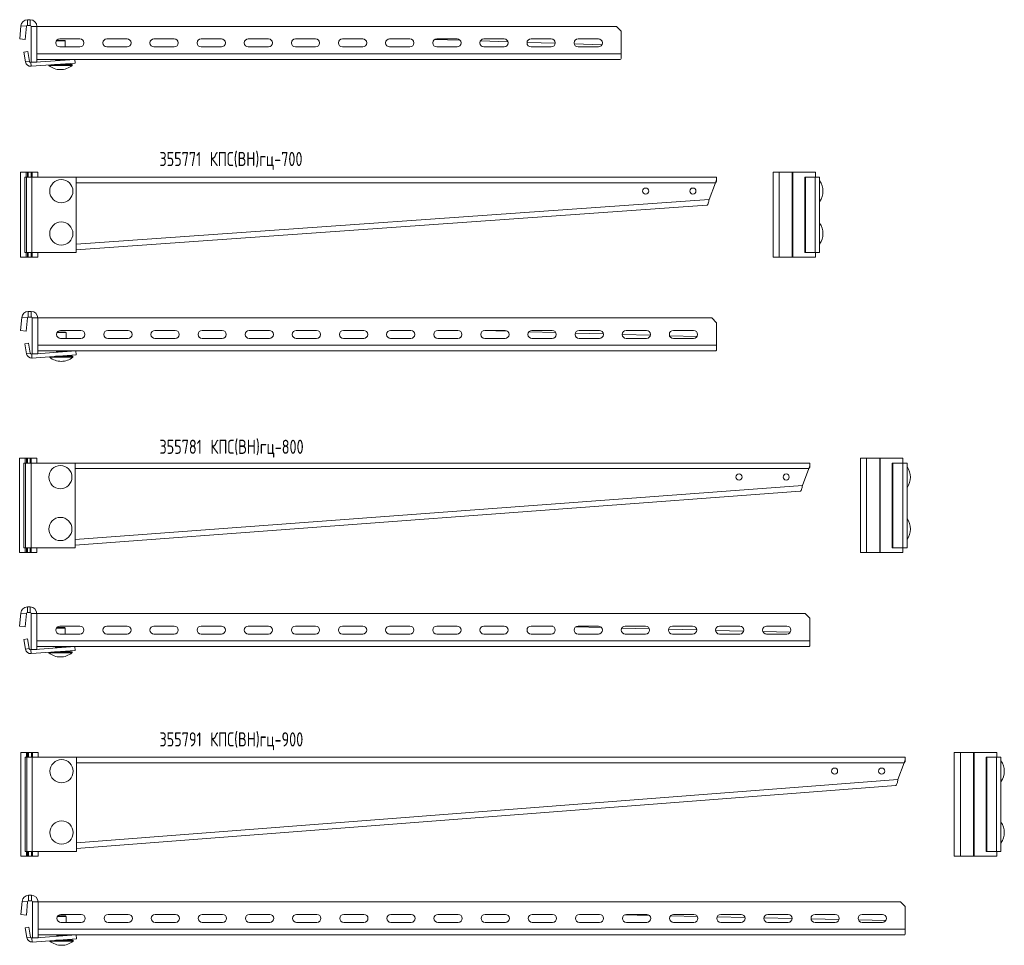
# Model space of a CAD drawing. Header units: millimetres. Extents: x -148 to 1645, y -1161 to 910.
# Tile 1 of 3: x 600 to 1645, y -1161 to -179. Entities that reach past the tile are written whole.
import ezdxf

# ---------------------------------------------------------------- set-up
doc = ezdxf.new("R2010")
doc.units = ezdxf.units.MM
doc.styles.add('SLDTEXTSTYLE0', font='TXT', dxfattribs={"width": 0.7, "bigfont": 'bigfont'})

msp = doc.modelspace()

# ---------------------------------------------------------------- linework, layer by layer
at = {"color": 7, "linetype": 'Continuous', "lineweight": 15}
for p, q in [((601.7, -185.6), (600.5, -199.7)), ((607.7, -186.2), (601.7, -185.6)), ((607.7, -186.2), (606.4, -200.2)), ((608.7, -179.3), (608.7, -185.3)), ((611.7, -179.3), (608.7, -179.3)), ((611.7, -185.3), (608.7, -185.3)), ((611.7, -185.3), (611.7, -179.3)), ((618.7, -186.3), (612.7, -186.3)), ((612.7, -224.3), (612.7, -186.3)), ((1233.7, -186.3), (618.7, -186.3)), ((618.7, -224.3), (618.7, -186.3)), ((1238.7, -191.3), (1233.7, -186.3)), ((1238.7, -215.3), (1238.7, -191.3)), ((600.5, -199.7), (606.4, -200.2)), ((648.7, -201.7), (639.2, -201.7)), ((639.5, -201.2), (648.2, -201.2)), ((664.4, -199.5), (642.9, -199.5)), ((642.9, -208), (664.4, -208)), ((648.7, -201.7), (648.2, -201.2)), ((648.7, -208), (648.7, -201.7)), ((714.4, -199.5), (692.9, -199.5)), ((692.9, -208), (714.4, -208)), ((764.4, -199.5), (742.9, -199.5)), ((742.9, -208), (764.4, -208)), ((814.4, -199.5), (792.9, -199.5)), ((792.9, -208), (814.4, -208)), ((864.4, -199.5), (842.9, -199.5)), ((842.9, -208), (864.4, -208)), ((914.4, -199.5), (892.9, -199.5)), ((892.9, -208), (914.4, -208)), ((964.4, -199.5), (942.9, -199.5)), ((942.9, -208), (964.4, -208)), ((1014.4, -199.5), (992.9, -199.5)), ((992.9, -208), (1014.4, -208)), ((1040.7, -200.1), (1067.6, -201)), ((1040.8, -200.1), (1067.6, -201)), ((1064.4, -199.5), (1042.9, -199.5)), ((1042.9, -208), (1064.4, -208)), ((1089.2, -201.7), (1118.5, -202.7)), ((1089.2, -201.7), (1118.5, -202.6)), ((1114.4, -199.5), (1092.9, -199.5)), ((1092.9, -208), (1114.4, -208)), ((1138.7, -203.3), (1168.6, -204.3)), ((1138.7, -203.3), (1168.6, -204.3)), ((1164.4, -199.5), (1142.9, -199.5)), ((1142.9, -208), (1164.4, -208)), ((1188.8, -205), (1218.1, -205.9)), ((1188.8, -205), (1218.1, -205.9)), ((1214.4, -199.5), (1192.9, -199.5)), ((1192.9, -208), (1214.4, -208)), ((605, -213.6), (609, -213)), ((605, -213.6), (606.7, -224.1)), ((609, -213), (610.7, -223.5)), ((1238.7, -215.3), (618.7, -215.3)), ((1238.7, -220.5), (1238.7, -215.3)), ((610.7, -223.5), (606.7, -224.1)), ((659.1, -221.3), (612.3, -224.7)), ((612.3, -224.7), (612.6, -228.7)), ((659.4, -225.2), (612.6, -228.7)), ((618.7, -224.3), (612.7, -224.3)), ((638.7, -221.3), (618.7, -221.3)), ((631.3, -227.3), (631.3, -227.9)), ((656, -227.9), (631.3, -227.9)), ((656, -226.9), (637.5, -226.9)), ((638.7, -221.3), (638.7, -221.3)), ((638.7, -221.3), (638.7, -221.5)), ((638.7, -221.3), (650.2, -221.3)), ((638.7, -221.3), (638.7, -221.3)), ((638.7, -221.5), (638.7, -221.5)), ((638.7, -221.5), (638.7, -221.5)), ((638.7, -221.7), (638.7, -221.6)), ((638.7, -222.8), (638.7, -221.7)), ((638.9, -221.7), (638.7, -221.7)), ((638.9, -221.7), (638.9, -221.5)), ((638.9, -221.5), (641.4, -221.5)), ((641.4, -221.7), (638.9, -221.7)), ((641.4, -221.7), (643.7, -221.7)), ((643.7, -221.7), (645.9, -221.7)), ((645.9, -221.5), (648.4, -221.5)), ((648.4, -221.7), (645.9, -221.7)), ((648.4, -221.5), (648.4, -221.7)), ((648.7, -221.7), (648.4, -221.7)), ((648.4, -226.9), (648.4, -226.6)), ((648.7, -226.6), (648.4, -226.6)), ((648.6, -221.5), (648.6, -221.5)), ((648.7, -221.3), (648.7, -221.3)), ((648.7, -221.5), (648.7, -221.3)), ((650.2, -221.3), (648.7, -221.3)), ((648.7, -221.5), (648.7, -221.5)), ((648.7, -221.7), (648.7, -221.6)), ((648.7, -221.7), (648.7, -222)), ((648.7, -226), (648.7, -226.6)), ((1237.6, -221.3), (650.2, -221.3)), ((650.2, -221.3), (650.2, -221.3)), ((656, -227.9), (656, -226.9)), ((659.1, -221.3), (659.4, -225.2)), ((601.4, -341.1), (601.4, -431.1)), ((601.4, -341.1), (607.4, -341.1)), ((607.4, -341.1), (607.4, -346.1)), ((608.6, -341.1), (607.4, -341.1)), ((609.6, -341.1), (608.6, -341.1)), ((612.6, -341.1), (609.6, -341.1)), ((613.6, -341.1), (612.6, -341.1)), ((619.6, -341.1), (613.6, -341.1)), ((613.6, -346.1), (613.6, -341.1)), ((619.6, -346.1), (619.6, -341.1)), ((1399.7, -341.1), (1406, -341.1)), ((1399.7, -341.1), (1399.7, -431.1)), ((1406, -341.1), (1406, -431.1)), ((1406, -341.1), (1420.1, -341.1)), ((1420.1, -341.1), (1420.1, -431.1)), ((1420.1, -341.1), (1420.6, -341.1)), ((1420.6, -341.1), (1420.6, -431.1)), ((1444.7, -341.1), (1420.6, -341.1)), ((1444.7, -346.1), (1444.7, -341.1)), ((606, -426.1), (606, -346.1)), ((606, -346.1), (607.7, -346.1)), ((607.7, -426.1), (607.7, -346.1)), ((607.7, -346.1), (613.5, -346.1)), ((613.5, -346.1), (613.5, -426.1)), ((660.4, -346.1), (613.5, -346.1)), ((660.4, -426.1), (660.4, -346.1)), ((1339.6, -346.1), (660.4, -346.1)), ((1331.9, -369.9), (1338.5, -352.1)), ((1339.6, -349.1), (1338.5, -352.1)), ((1339.6, -350.6), (1338.5, -352.1)), ((1339.6, -349.1), (1339.6, -346.1)), ((1339.6, -349.1), (1339.6, -350.6)), ((1434, -346.1), (1433.4, -346.1)), ((1433.4, -426.1), (1433.4, -346.1)), ((1434, -426.1), (1434, -346.1)), ((1434, -346.1), (1444.5, -346.1)), ((1444.5, -426.1), (1444.5, -346.1)), ((1444.5, -346.1), (1449.1, -346.1)), ((1449.1, -426.1), (1449.1, -346.1)), ((660.4, -423.2), (1329.6, -376.1)), ((607.7, -426.1), (606, -426.1)), ((607.4, -426.1), (607.4, -431.1)), ((613.5, -426.1), (607.7, -426.1)), ((613.5, -426.1), (660.4, -426.1)), ((613.6, -431.1), (613.6, -426.1)), ((619.6, -431.1), (619.6, -426.1)), ((1434, -426.1), (1433.4, -426.1)), ((1444.5, -426.1), (1434, -426.1)), ((1449.1, -426.1), (1444.5, -426.1)), ((1444.7, -431.1), (1444.7, -426.1)), ((601.4, -431.1), (607.4, -431.1)), ((607.4, -431.1), (608.6, -431.1)), ((608.6, -431.1), (609.6, -431.1)), ((609.6, -431.1), (612.6, -431.1)), ((612.6, -431.1), (613.6, -431.1)), ((619.6, -431.1), (613.6, -431.1)), ((1406, -431.1), (1399.7, -431.1)), ((1420.1, -431.1), (1406, -431.1)), ((1420.1, -431.1), (1420.6, -431.1)), ((1420.6, -431.1), (1444.7, -431.1)), ((609.6, -488.6), (609.6, -494.6)), ((612.6, -488.6), (609.6, -488.6)), ((612.6, -494.6), (612.6, -488.6)), ((602.6, -495), (601.4, -509)), ((608.6, -495.5), (602.6, -495)), ((608.6, -495.5), (607.4, -509.6)), ((612.6, -494.6), (609.6, -494.6)), ((619.6, -495.6), (613.6, -495.6)), ((613.6, -533.6), (613.6, -495.6)), ((1334.6, -495.6), (619.6, -495.6)), ((619.6, -533.6), (619.6, -495.6)), ((1339.6, -500.6), (1334.6, -495.6)), ((1339.6, -524.6), (1339.6, -500.6)), ((601.4, -509), (607.4, -509.6)), ((649.6, -511), (640.2, -511)), ((640.5, -510.5), (649.1, -510.5)), ((665.4, -508.9), (643.9, -508.9)), ((649.6, -511), (649.1, -510.5)), ((649.6, -517.4), (649.6, -511)), ((715.4, -508.9), (693.9, -508.9)), ((765.4, -508.9), (743.9, -508.9)), ((815.4, -508.9), (793.9, -508.9)), ((865.4, -508.9), (843.9, -508.9)), ((915.4, -508.9), (893.9, -508.9)), ((965.4, -508.9), (943.9, -508.9)), ((1015.4, -508.9), (993.9, -508.9)), ((1065.4, -508.9), (1043.9, -508.9)), ((1093, -509), (1117.8, -509.7)), ((1093, -509), (1117.8, -509.6)), ((1115.4, -508.9), (1093.9, -508.9)), ((1140.7, -510.3), (1169.1, -511.1)), ((1140.7, -510.3), (1169.1, -511.1)), ((1165.4, -508.9), (1143.9, -508.9)), ((1189.9, -511.7), (1219.6, -512.5)), ((1189.9, -511.7), (1219.6, -512.5)), ((1215.4, -508.9), (1193.9, -508.9)), ((1265.4, -508.9), (1243.9, -508.9)), ((1315.4, -508.9), (1293.9, -508.9)), ((643.9, -517.4), (665.4, -517.4)), ((693.9, -517.4), (715.4, -517.4)), ((743.9, -517.4), (765.4, -517.4)), ((793.9, -517.4), (815.4, -517.4)), ((843.9, -517.4), (865.4, -517.4)), ((893.9, -517.4), (915.4, -517.4)), ((943.9, -517.4), (965.4, -517.4)), ((993.9, -517.4), (1015.4, -517.4)), ((1043.9, -517.4), (1065.4, -517.4)), ((1093.9, -517.4), (1115.4, -517.4)), ((1143.9, -517.4), (1165.4, -517.4)), ((1193.9, -517.4), (1215.4, -517.4)), ((1239.6, -513.1), (1269.5, -513.9)), ((1239.6, -513.1), (1269.5, -513.9)), ((1243.9, -517.4), (1265.4, -517.4)), ((1289.8, -514.5), (1319, -515.3)), ((1289.8, -514.5), (1319, -515.3)), ((1293.9, -517.4), (1315.4, -517.4)), ((606, -523), (609.9, -522.3)), ((606, -523), (607.7, -533.5)), ((609.9, -522.3), (611.6, -532.8)), ((660.1, -530.6), (613.2, -534.1)), ((1339.6, -524.6), (619.6, -524.6)), ((1338.5, -530.6), (619.6, -530.6)), ((639.6, -530.6), (639.6, -530.7)), ((639.6, -530.7), (639.6, -530.8)), ((639.6, -530.8), (639.6, -530.8)), ((639.6, -531), (639.6, -531)), ((639.6, -532.1), (639.6, -531.1)), ((639.9, -531.1), (639.6, -531.1)), ((639.7, -530.9), (639.7, -530.9)), ((639.9, -531.1), (639.9, -530.8)), ((639.9, -530.8), (642.4, -530.8)), ((642.4, -531.1), (639.9, -531.1)), ((642.4, -531.1), (644.6, -531.1)), ((644.6, -531.1), (646.8, -531.1)), ((646.8, -530.8), (649.4, -530.8)), ((649.4, -531.1), (646.8, -531.1)), ((649.4, -530.8), (649.4, -531.1)), ((649.6, -531.1), (649.4, -531.1)), ((649.5, -530.9), (649.5, -530.9)), ((649.6, -530.7), (649.6, -530.6)), ((649.6, -530.8), (649.6, -530.7)), ((649.6, -530.8), (649.6, -530.8)), ((649.6, -531), (649.6, -531)), ((649.6, -531.1), (649.6, -531.4)), ((660.1, -530.6), (660.4, -534.6)), ((1339.6, -529.8), (1339.6, -524.6)), ((611.6, -532.8), (607.7, -533.5)), ((613.2, -534.1), (613.5, -538.1)), ((660.4, -534.6), (613.5, -538.1)), ((619.6, -533.6), (613.6, -533.6)), ((632.3, -536.7), (632.3, -537.2)), ((656.9, -537.2), (632.3, -537.2)), ((656.9, -536.2), (638.4, -536.2)), ((649.4, -536.2), (649.4, -536)), ((649.6, -536), (649.4, -536)), ((649.6, -535.4), (649.6, -536)), ((656.9, -537.2), (656.9, -536.2)), ((600.4, -644.4), (600.4, -744.4)), ((600.4, -644.4), (606.4, -644.4)), ((606.4, -644.4), (606.4, -649.4)), ((607.7, -644.4), (606.4, -644.4)), ((608.6, -644.4), (607.7, -644.4)), ((611.6, -644.4), (608.6, -644.4)), ((612.6, -644.4), (611.6, -644.4)), ((618.6, -644.4), (612.6, -644.4)), ((612.6, -649.4), (612.6, -644.4)), ((618.6, -649.4), (618.6, -644.4)), ((1492.5, -644.4), (1498.8, -644.4)), ((1492.5, -644.4), (1492.5, -744.4)), ((1498.8, -644.4), (1498.8, -744.4)), ((1498.8, -644.4), (1512.9, -644.4)), ((1512.9, -644.4), (1512.9, -744.4)), ((1512.9, -644.4), (1513.4, -644.4)), ((1513.4, -644.4), (1513.4, -744.4)), ((1537.5, -644.4), (1513.4, -644.4)), ((1537.5, -649.4), (1537.5, -644.4)), ((605, -739.4), (605, -649.4)), ((605, -649.4), (606.7, -649.4)), ((606.7, -739.4), (606.7, -649.4)), ((606.7, -649.4), (612.5, -649.4)), ((612.5, -649.4), (612.5, -739.4)), ((659.4, -649.4), (612.5, -649.4)), ((659.4, -739.4), (659.4, -649.4)), ((1438.6, -649.4), (659.4, -649.4)), ((1430.9, -673.2), (1437.5, -655.4)), ((1438.6, -652.4), (1437.5, -655.4)), ((1438.6, -653.9), (1437.5, -655.4)), ((1438.6, -652.4), (1438.6, -649.4)), ((1438.6, -652.4), (1438.6, -653.9)), ((1526.8, -649.4), (1526.2, -649.4)), ((1526.2, -739.4), (1526.2, -649.4)), ((1526.8, -739.4), (1526.8, -649.4)), ((1526.8, -649.4), (1537.3, -649.4)), ((1537.3, -739.4), (1537.3, -649.4)), ((1537.3, -649.4), (1541.9, -649.4)), ((1541.9, -739.4), (1541.9, -649.4)), ((659.4, -736.4), (1428.6, -679.4)), ((606.7, -739.4), (605, -739.4)), ((606.4, -739.4), (606.4, -744.4)), ((612.5, -739.4), (606.7, -739.4)), ((612.5, -739.4), (659.4, -739.4)), ((612.6, -744.4), (612.6, -739.4)), ((618.6, -744.4), (618.6, -739.4)), ((1526.8, -739.4), (1526.2, -739.4)), ((1537.3, -739.4), (1526.8, -739.4)), ((1541.9, -739.4), (1537.3, -739.4)), ((1537.5, -744.4), (1537.5, -739.4)), ((600.4, -744.4), (606.4, -744.4)), ((606.4, -744.4), (607.7, -744.4)), ((607.7, -744.4), (608.6, -744.4)), ((608.6, -744.4), (611.6, -744.4)), ((611.6, -744.4), (612.6, -744.4)), ((618.6, -744.4), (612.6, -744.4)), ((1498.8, -744.4), (1492.5, -744.4)), ((1512.9, -744.4), (1498.8, -744.4)), ((1512.9, -744.4), (1513.4, -744.4)), ((1513.4, -744.4), (1537.5, -744.4)), ((608.6, -802.1), (608.6, -808.1)), ((611.6, -802.1), (608.6, -802.1)), ((611.6, -808.1), (611.6, -802.1)), ((601.7, -808.5), (600.4, -822.5)), ((607.7, -809), (601.7, -808.5)), ((607.7, -809), (606.4, -823.1)), ((611.6, -808.1), (608.6, -808.1)), ((618.6, -809.1), (612.6, -809.1)), ((612.6, -847.1), (612.6, -809.1)), ((1433.6, -809.1), (618.6, -809.1)), ((618.6, -847.1), (618.6, -809.1)), ((1438.6, -814.1), (1433.6, -809.1)), ((1438.6, -838.1), (1438.6, -814.1)), ((600.4, -822.5), (606.4, -823.1)), ((648.6, -824.5), (639.2, -824.5)), ((639.5, -824), (648.1, -824)), ((664.4, -822.4), (642.9, -822.4)), ((648.6, -824.5), (648.1, -824)), ((648.6, -830.9), (648.6, -824.5)), ((714.4, -822.4), (692.9, -822.4)), ((764.4, -822.4), (742.9, -822.4)), ((814.4, -822.4), (792.9, -822.4)), ((864.4, -822.4), (842.9, -822.4)), ((914.4, -822.4), (892.9, -822.4)), ((964.4, -822.4), (942.9, -822.4)), ((1014.4, -822.4), (992.9, -822.4)), ((1064.4, -822.4), (1042.9, -822.4)), ((1114.4, -822.4), (1092.9, -822.4)), ((1164.4, -822.4), (1142.9, -822.4)), ((1155.1, -822.4), (1165.9, -822.6)), ((1155.3, -822.4), (1165.9, -822.6)), ((1190.3, -823.2), (1217.7, -823.9)), ((1190.3, -823.2), (1217.7, -823.9)), ((1214.4, -822.4), (1192.9, -822.4)), ((1239.2, -824.4), (1268.4, -825.2)), ((1239.2, -824.4), (1268.4, -825.2)), ((1264.4, -822.4), (1242.9, -822.4)), ((1314.4, -822.4), (1292.9, -822.4)), ((1364.4, -822.4), (1342.9, -822.4)), ((1414.4, -822.4), (1392.9, -822.4)), ((642.9, -830.9), (664.4, -830.9)), ((692.9, -830.9), (714.4, -830.9)), ((742.9, -830.9), (764.4, -830.9)), ((792.9, -830.9), (814.4, -830.9)), ((842.9, -830.9), (864.4, -830.9)), ((892.9, -830.9), (914.4, -830.9)), ((942.9, -830.9), (964.4, -830.9)), ((992.9, -830.9), (1014.4, -830.9)), ((1042.9, -830.9), (1064.4, -830.9)), ((1092.9, -830.9), (1114.4, -830.9)), ((1142.9, -830.9), (1164.4, -830.9)), ((1192.9, -830.9), (1214.4, -830.9)), ((1242.9, -830.9), (1264.4, -830.9)), ((1288.8, -825.7), (1318.6, -826.4)), ((1288.8, -825.7), (1318.6, -826.4)), ((1292.9, -830.9), (1314.4, -830.9)), ((1338.7, -826.9), (1368.5, -827.6)), ((1338.7, -826.9), (1368.5, -827.6)), ((1342.9, -830.9), (1364.4, -830.9)), ((1388.9, -828.1), (1418, -828.9)), ((1388.9, -828.1), (1418, -828.9)), ((1392.9, -830.9), (1414.4, -830.9)), ((605, -836.5), (608.9, -835.8)), ((605, -836.5), (606.7, -847)), ((608.9, -835.8), (610.6, -846.3)), ((659.1, -844.1), (612.2, -847.6)), ((1438.6, -838.1), (618.6, -838.1)), ((1437.5, -844.1), (618.6, -844.1)), ((638.6, -844.1), (638.6, -844.2)), ((638.6, -844.2), (638.6, -844.3)), ((638.7, -844.3), (638.6, -844.3)), ((638.6, -844.5), (638.6, -844.5)), ((638.6, -845.6), (638.6, -844.6)), ((638.9, -844.6), (638.6, -844.6)), ((638.7, -844.4), (638.7, -844.4)), ((638.9, -844.6), (638.9, -844.3)), ((638.9, -844.3), (641.4, -844.3)), ((641.4, -844.6), (638.9, -844.6)), ((641.4, -844.6), (643.6, -844.6)), ((643.6, -844.6), (645.9, -844.6)), ((645.9, -844.3), (648.4, -844.3)), ((648.4, -844.6), (645.9, -844.6)), ((648.4, -844.3), (648.4, -844.6)), ((648.6, -844.6), (648.4, -844.6)), ((648.6, -844.2), (648.6, -844.1)), ((648.6, -844.3), (648.6, -844.2)), ((648.6, -844.3), (648.6, -844.3)), ((648.6, -844.4), (648.6, -844.4)), ((648.6, -844.5), (648.6, -844.5)), ((648.6, -844.6), (648.6, -844.9)), ((659.1, -844.1), (659.4, -848.1)), ((1438.6, -843.3), (1438.6, -838.1)), ((610.6, -846.3), (606.7, -847)), ((612.2, -847.6), (612.5, -851.6)), ((659.4, -848.1), (612.5, -851.6)), ((618.6, -847.1), (612.6, -847.1)), ((631.3, -850.2), (631.3, -850.7)), ((656, -850.7), (631.3, -850.7)), ((656, -849.7), (637.5, -849.7)), ((648.4, -849.7), (648.4, -849.5)), ((648.6, -849.5), (648.4, -849.5)), ((648.6, -848.9), (648.6, -849.5)), ((656, -850.7), (656, -849.7)), ((601.7, -956.3), (601.7, -1066.3)), ((601.7, -956.3), (607.7, -956.3)), ((607.7, -956.3), (607.7, -961.3)), ((608.9, -956.3), (607.7, -956.3)), ((609.9, -956.3), (608.9, -956.3)), ((612.9, -956.3), (609.9, -956.3)), ((613.9, -956.3), (612.9, -956.3)), ((619.9, -956.3), (613.9, -956.3)), ((613.9, -961.3), (613.9, -956.3)), ((619.9, -961.3), (619.9, -956.3)), ((1592, -956.3), (1598.4, -956.3)), ((1592, -956.3), (1592, -1066.3)), ((1598.4, -956.3), (1598.4, -1066.3)), ((1598.4, -956.3), (1612.4, -956.3)), ((1612.4, -956.3), (1612.4, -1066.3)), ((1612.4, -956.3), (1613, -956.3)), ((1613, -956.3), (1613, -1066.3)), ((1637, -956.3), (1613, -956.3)), ((1637, -961.3), (1637, -956.3)), ((606.3, -1061.3), (606.3, -961.3)), ((606.3, -961.3), (608, -961.3)), ((608, -1061.3), (608, -961.3)), ((608, -961.3), (613.8, -961.3)), ((613.8, -961.3), (613.8, -1061.3)), ((660.7, -961.3), (613.8, -961.3)), ((660.7, -1061.3), (660.7, -961.3)), ((1539.9, -961.3), (660.7, -961.3)), ((1532.2, -985.1), (1538.8, -967.3)), ((1539.9, -964.3), (1538.8, -967.3)), ((1539.9, -965.8), (1538.8, -967.3)), ((1539.9, -964.3), (1539.9, -961.3)), ((1539.9, -964.3), (1539.9, -965.8)), ((1625.8, -1061.3), (1625.8, -961.3)), ((1626.4, -961.3), (1625.8, -961.3)), ((1626.4, -1061.3), (1626.4, -961.3)), ((1626.4, -961.3), (1636.9, -961.3)), ((1636.9, -1061.3), (1636.9, -961.3)), ((1636.9, -961.3), (1641.5, -961.3)), ((1641.5, -1061.3), (1641.5, -961.3)), ((660.7, -1058.1), (1529.9, -991.3)), ((608, -1061.3), (606.3, -1061.3)), ((607.7, -1061.3), (607.7, -1066.3)), ((613.8, -1061.3), (608, -1061.3)), ((613.8, -1061.3), (660.7, -1061.3)), ((613.9, -1066.3), (613.9, -1061.3)), ((619.9, -1066.3), (619.9, -1061.3)), ((1626.4, -1061.3), (1625.8, -1061.3)), ((1636.9, -1061.3), (1626.4, -1061.3)), ((1641.5, -1061.3), (1636.9, -1061.3)), ((1637, -1066.3), (1637, -1061.3)), ((601.7, -1066.3), (607.7, -1066.3)), ((607.7, -1066.3), (608.9, -1066.3)), ((608.9, -1066.3), (609.9, -1066.3)), ((609.9, -1066.3), (612.9, -1066.3)), ((612.9, -1066.3), (613.9, -1066.3)), ((619.9, -1066.3), (613.9, -1066.3)), ((1598.4, -1066.3), (1592, -1066.3)), ((1612.4, -1066.3), (1598.4, -1066.3)), ((1612.4, -1066.3), (1613, -1066.3)), ((1613, -1066.3), (1637, -1066.3)), ((603, -1114.3), (601.7, -1128.3)), ((608.9, -1114.8), (603, -1114.3)), ((608.9, -1114.8), (607.7, -1128.8)), ((609.9, -1107.9), (609.9, -1113.9)), ((612.9, -1107.9), (609.9, -1107.9)), ((612.9, -1113.9), (609.9, -1113.9)), ((612.9, -1113.9), (612.9, -1107.9)), ((619.9, -1114.9), (613.9, -1114.9)), ((613.9, -1152.9), (613.9, -1114.9)), ((1534.9, -1114.9), (619.9, -1114.9)), ((619.9, -1152.9), (619.9, -1114.9)), ((1539.9, -1119.9), (1534.9, -1114.9)), ((1539.9, -1143.9), (1539.9, -1119.9)), ((601.7, -1128.3), (607.7, -1128.8)), ((649.9, -1130.3), (640.5, -1130.3)), ((640.8, -1129.8), (649.4, -1129.8)), ((665.7, -1128.2), (644.2, -1128.2)), ((644.2, -1136.7), (665.7, -1136.7)), ((649.9, -1130.3), (649.4, -1129.8)), ((649.9, -1136.7), (649.9, -1130.3)), ((715.7, -1128.2), (694.2, -1128.2)), ((694.2, -1136.7), (715.7, -1136.7)), ((765.7, -1128.2), (744.2, -1128.2)), ((744.2, -1136.7), (765.7, -1136.7)), ((815.7, -1128.2), (794.2, -1128.2)), ((794.2, -1136.7), (815.7, -1136.7)), ((865.7, -1128.2), (844.2, -1128.2)), ((844.2, -1136.7), (865.7, -1136.7)), ((915.7, -1128.2), (894.2, -1128.2)), ((894.2, -1136.7), (915.7, -1136.7)), ((965.7, -1128.2), (944.2, -1128.2)), ((944.2, -1136.7), (965.7, -1136.7)), ((1015.7, -1128.2), (994.2, -1128.2)), ((994.2, -1136.7), (1015.7, -1136.7)), ((1065.7, -1128.2), (1044.2, -1128.2)), ((1044.2, -1136.7), (1065.7, -1136.7)), ((1115.7, -1128.2), (1094.2, -1128.2)), ((1094.2, -1136.7), (1115.7, -1136.7)), ((1165.7, -1128.2), (1144.2, -1128.2)), ((1144.2, -1136.7), (1165.7, -1136.7)), ((1215.7, -1128.2), (1194.2, -1128.2)), ((1194.2, -1136.7), (1215.7, -1136.7)), ((1242.3, -1128.6), (1268.4, -1129.2)), ((1242.3, -1128.6), (1268.4, -1129.2)), ((1265.7, -1128.2), (1244.2, -1128.2)), ((1244.2, -1136.7), (1265.7, -1136.7)), ((1291, -1129.7), (1319.4, -1130.3)), ((1291, -1129.7), (1319.4, -1130.3)), ((1315.7, -1128.2), (1294.2, -1128.2)), ((1294.2, -1136.7), (1315.7, -1136.7)), ((1340.3, -1130.7), (1369.8, -1131.4)), ((1340.3, -1130.7), (1369.8, -1131.4)), ((1365.7, -1128.2), (1344.2, -1128.2)), ((1344.2, -1136.7), (1365.7, -1136.7)), ((1390, -1131.8), (1419.9, -1132.5)), ((1390, -1131.8), (1419.9, -1132.5)), ((1415.7, -1128.2), (1394.2, -1128.2)), ((1394.2, -1136.7), (1415.7, -1136.7)), ((1440, -1132.9), (1469.8, -1133.6)), ((1440, -1132.9), (1469.8, -1133.6)), ((1465.7, -1128.2), (1444.2, -1128.2)), ((1444.2, -1136.7), (1465.7, -1136.7)), ((1490.3, -1134), (1519.3, -1134.7)), ((1490.3, -1134), (1519.3, -1134.7)), ((1515.7, -1128.2), (1494.2, -1128.2)), ((1494.2, -1136.7), (1515.7, -1136.7)), ((606.3, -1142.3), (610.2, -1141.6)), ((606.3, -1142.3), (608, -1152.8)), ((610.2, -1141.6), (611.9, -1152.1)), ((1539.9, -1143.9), (619.9, -1143.9)), ((1539.9, -1149.1), (1539.9, -1143.9)), ((611.9, -1152.1), (608, -1152.8)), ((660.4, -1149.9), (613.5, -1153.4)), ((613.5, -1153.4), (613.8, -1157.4)), ((660.7, -1153.9), (613.8, -1157.4)), ((619.9, -1152.9), (613.9, -1152.9)), ((1538.8, -1149.9), (619.9, -1149.9)), ((632.6, -1156), (632.6, -1156.5)), ((657.3, -1156.5), (632.6, -1156.5)), ((657.3, -1155.5), (638.8, -1155.5)), ((639.9, -1149.9), (639.9, -1150)), ((639.9, -1150), (639.9, -1150.1)), ((640, -1150.1), (639.9, -1150.1)), ((639.9, -1150.3), (639.9, -1150.2)), ((639.9, -1151.4), (639.9, -1150.4)), ((640.2, -1150.4), (639.9, -1150.4)), ((640, -1150.2), (640, -1150.2)), ((640.2, -1150.4), (640.2, -1150.1)), ((640.2, -1150.1), (642.7, -1150.1)), ((642.7, -1150.4), (640.2, -1150.4)), ((642.7, -1150.4), (644.9, -1150.4)), ((644.9, -1150.4), (647.2, -1150.4)), ((647.2, -1150.1), (649.7, -1150.1)), ((649.7, -1150.4), (647.2, -1150.4)), ((649.7, -1150.1), (649.7, -1150.4)), ((649.9, -1150.4), (649.7, -1150.4)), ((649.7, -1155.5), (649.7, -1155.3)), ((649.9, -1155.3), (649.7, -1155.3)), ((649.9, -1150), (649.9, -1149.9)), ((649.9, -1150.1), (649.9, -1150)), ((649.9, -1150.1), (649.9, -1150.1)), ((649.9, -1150.3), (649.9, -1150.2)), ((649.9, -1150.2), (649.9, -1150.2)), ((649.9, -1150.4), (649.9, -1150.7)), ((649.9, -1154.7), (649.9, -1155.3)), ((657.3, -1156.5), (657.3, -1155.5)), ((660.4, -1149.9), (660.7, -1153.9))]:
    msp.add_line(p, q, dxfattribs=at)
at = {"color": 8, "linetype": 'Continuous', "lineweight": 15}
for p, q in [((638.7, -221.3), (638.7, -221.3)), ((638.9, -221.7), (638.9, -222.8)), ((638.9, -226.9), (638.9, -226.8)), ((640.9, -226.6), (648.4, -226.6)), ((648.4, -222.1), (648.4, -221.7)), ((648.4, -226.6), (648.4, -226.1)), ((608.6, -341.1), (608.6, -346.1)), ((609.6, -341.1), (609.6, -346.1)), ((612.6, -341.1), (612.6, -346.1)), ((1338.5, -352.1), (660.4, -352.1)), ((660.4, -417.2), (1331.9, -369.9)), ((608.6, -426.1), (608.6, -431.1)), ((609.6, -426.1), (609.6, -431.1)), ((612.6, -426.1), (612.6, -431.1)), ((639.9, -531.1), (639.9, -532.1)), ((649.4, -531.4), (649.4, -531.1)), ((639.9, -536.2), (639.9, -536.1)), ((641.8, -536), (649.4, -536)), ((649.4, -536), (649.4, -535.4)), ((607.7, -644.4), (607.7, -649.4)), ((608.6, -644.4), (608.6, -649.4)), ((611.6, -644.4), (611.6, -649.4)), ((1437.5, -655.4), (659.4, -655.4)), ((659.4, -730.4), (1430.9, -673.2)), ((607.7, -739.4), (607.7, -744.4)), ((608.6, -739.4), (608.6, -744.4)), ((611.6, -739.4), (611.6, -744.4)), ((638.9, -844.6), (638.9, -845.6)), ((648.4, -844.9), (648.4, -844.6)), ((638.9, -849.7), (638.9, -849.6)), ((640.8, -849.5), (648.4, -849.5)), ((648.4, -849.5), (648.4, -848.9)), ((608.9, -956.3), (608.9, -961.3)), ((609.9, -956.3), (609.9, -961.3)), ((612.9, -956.3), (612.9, -961.3)), ((1538.8, -967.3), (660.7, -967.3)), ((660.7, -1052.1), (1532.2, -985.1)), ((608.9, -1061.3), (608.9, -1066.3)), ((609.9, -1061.3), (609.9, -1066.3)), ((612.9, -1061.3), (612.9, -1066.3)), ((640.2, -1150.4), (640.2, -1151.4)), ((640.2, -1155.5), (640.2, -1155.4)), ((642.1, -1155.3), (649.7, -1155.3)), ((649.7, -1150.7), (649.7, -1150.4)), ((649.7, -1155.3), (649.7, -1154.7))]:
    msp.add_line(p, q, dxfattribs=at)
at = {"color": 7, "linetype": 'Continuous', "lineweight": 15}
for centre, radius in [((644.6, -361.1), 12.3), ((1264.6, -361), 3.25), ((1314.6, -361), 3.25), ((644.6, -406.1), 12.3), ((643.6, -664.4), 12.3), ((1363.6, -664.3), 3.25), ((1413.6, -664.3), 3.25), ((643.6, -719.4), 12.3), ((644.9, -976.3), 12.3), ((1464.9, -976.2), 3.25), ((1514.9, -976.2), 3.25), ((644.9, -1041.3), 12.3)]:
    msp.add_circle(centre, radius, dxfattribs=at)
for centre, radius, start, end in [((608.7, -186.3), 7, 90, 175), ((608.7, -186.3), 1, 90, 175), ((611.7, -186.3), 7, 0, 90), ((611.7, -186.3), 1, 0, 90), ((642.9, -203.8), 4.25, 90, 270), ((664.4, -203.8), 4.25, 270, 90), ((692.9, -203.8), 4.25, 90, 270), ((714.4, -203.8), 4.25, 270, 90), ((742.9, -203.8), 4.25, 90, 270), ((764.4, -203.8), 4.25, 270, 90), ((792.9, -203.8), 4.25, 90, 270), ((814.4, -203.8), 4.25, 270, 90), ((842.9, -203.8), 4.25, 90, 270), ((864.4, -203.8), 4.25, 270, 90), ((892.9, -203.8), 4.25, 90, 270), ((914.4, -203.8), 4.25, 270, 90), ((942.9, -203.8), 4.25, 90, 270), ((964.4, -203.8), 4.25, 270, 90), ((992.9, -203.8), 4.25, 90, 270), ((1014.4, -203.8), 4.25, 270, 90), ((1042.9, -203.8), 4.25, 90, 270), ((1064.4, -203.8), 4.25, 270, 90), ((1092.9, -203.8), 4.25, 90, 270), ((1114.4, -203.8), 4.25, 270, 90), ((1142.9, -203.8), 4.25, 90, 270), ((1164.4, -203.8), 4.25, 270, 90), ((1192.9, -203.8), 4.25, 90, 270), ((1214.4, -203.8), 4.25, 270, 90), ((612.1, -223.2), 5.5, 189.2403, 274.2403), ((612.1, -223.2), 1.5, 189.2403, 274.2403), ((643.7, -212.7), 19.5, 230.8721, 270), ((638.4, -226.6), 0.25, 270, 318.0333), ((638.9, -221.7), 0.25, 90, 180), ((643.7, -212.7), 19.5, 270, 309.1279), ((648.4, -221.7), 0.25, 0, 90), ((648.9, -226.6), 0.25, 180, 270), ((1433.1, -361.1), 19.5, 325.0801, 34.9199), ((1433.1, -406.1), 19.5, 325.0801, 34.9199), ((609.6, -495.6), 7, 90, 175), ((612.6, -495.6), 7, 0, 90), ((609.6, -495.6), 1, 90, 175), ((612.6, -495.6), 1, 0, 90), ((643.9, -513.1), 4.25, 90, 270), ((665.4, -513.1), 4.25, 270, 90), ((693.9, -513.1), 4.25, 90, 270), ((715.4, -513.1), 4.25, 270, 90), ((743.9, -513.1), 4.25, 90, 270), ((765.4, -513.1), 4.25, 270, 90), ((793.9, -513.1), 4.25, 90, 270), ((815.4, -513.1), 4.25, 270, 90), ((843.9, -513.1), 4.25, 90, 270), ((865.4, -513.1), 4.25, 270, 90), ((893.9, -513.1), 4.25, 90, 270), ((915.4, -513.1), 4.25, 270, 90), ((943.9, -513.1), 4.25, 90, 270), ((965.4, -513.1), 4.25, 270, 90), ((993.9, -513.1), 4.25, 90, 270), ((1015.4, -513.1), 4.25, 270, 90), ((1043.9, -513.1), 4.25, 90, 270), ((1065.4, -513.1), 4.25, 270, 90), ((1093.9, -513.1), 4.25, 90, 270), ((1115.4, -513.1), 4.25, 270, 90), ((1143.9, -513.1), 4.25, 90, 270), ((1165.4, -513.1), 4.25, 270, 90), ((1193.9, -513.1), 4.25, 90, 270), ((1215.4, -513.1), 4.25, 270, 90), ((1243.9, -513.1), 4.25, 90, 270), ((1265.4, -513.1), 4.25, 270, 90), ((1293.9, -513.1), 4.25, 90, 270), ((1315.4, -513.1), 4.25, 270, 90), ((639.9, -531.1), 0.25, 90, 180), ((649.4, -531.1), 0.25, 0, 90), ((613.1, -532.6), 5.5, 189.2403, 274.2403), ((613.1, -532.6), 1.5, 189.2403, 274.2403), ((644.6, -522.1), 19.5, 230.8721, 270), ((639.4, -536), 0.25, 270, 318.0333), ((644.6, -522.1), 19.5, 270, 309.1279), ((649.9, -536), 0.25, 180, 270), ((1525.9, -664.4), 19.5, 325.0801, 34.9199), ((1525.9, -719.4), 19.5, 325.0801, 34.9199), ((608.6, -809.1), 7, 90, 175), ((611.6, -809.1), 7, 0, 90), ((608.6, -809.1), 1, 90, 175), ((611.6, -809.1), 1, 0, 90), ((642.9, -826.6), 4.25, 90, 270), ((664.4, -826.6), 4.25, 270, 90), ((692.9, -826.6), 4.25, 90, 270), ((714.4, -826.6), 4.25, 270, 90), ((742.9, -826.6), 4.25, 90, 270), ((764.4, -826.6), 4.25, 270, 90), ((792.9, -826.6), 4.25, 90, 270), ((814.4, -826.6), 4.25, 270, 90), ((842.9, -826.6), 4.25, 90, 270), ((864.4, -826.6), 4.25, 270, 90), ((892.9, -826.6), 4.25, 90, 270), ((914.4, -826.6), 4.25, 270, 90), ((942.9, -826.6), 4.25, 90, 270), ((964.4, -826.6), 4.25, 270, 90), ((992.9, -826.6), 4.25, 90, 270), ((1014.4, -826.6), 4.25, 270, 90), ((1042.9, -826.6), 4.25, 90, 270), ((1064.4, -826.6), 4.25, 270, 90), ((1092.9, -826.6), 4.25, 90, 270), ((1114.4, -826.6), 4.25, 270, 90), ((1142.9, -826.6), 4.25, 90, 270), ((1164.4, -826.6), 4.25, 270, 90), ((1192.9, -826.6), 4.25, 90, 270), ((1214.4, -826.6), 4.25, 270, 90), ((1242.9, -826.6), 4.25, 90, 270), ((1264.4, -826.6), 4.25, 270, 90), ((1292.9, -826.6), 4.25, 90, 270), ((1314.4, -826.6), 4.25, 270, 90), ((1342.9, -826.6), 4.25, 90, 270), ((1364.4, -826.6), 4.25, 270, 90), ((1392.9, -826.6), 4.25, 90, 270), ((1414.4, -826.6), 4.25, 270, 90), ((638.9, -844.6), 0.25, 90, 180), ((648.4, -844.6), 0.25, 0, 90), ((612.1, -846.1), 5.5, 189.2403, 274.2403), ((612.1, -846.1), 1.5, 189.2403, 274.2403), ((643.6, -835.6), 19.5, 230.8721, 270), ((638.4, -849.5), 0.25, 270, 318.0333), ((643.6, -835.6), 19.5, 270, 309.1279), ((648.9, -849.5), 0.25, 180, 270), ((1625.5, -976.3), 19.5, 325.0801, 34.9199), ((1625.5, -1041.3), 19.5, 325.0801, 34.9199), ((609.9, -1114.9), 7, 90, 175), ((609.9, -1114.9), 1, 90, 175), ((612.9, -1114.9), 7, 0, 90), ((612.9, -1114.9), 1, 0, 90), ((644.2, -1132.4), 4.25, 90, 270), ((665.7, -1132.4), 4.25, 270, 90), ((694.2, -1132.4), 4.25, 90, 270), ((715.7, -1132.4), 4.25, 270, 90), ((744.2, -1132.4), 4.25, 90, 270), ((765.7, -1132.4), 4.25, 270, 90), ((794.2, -1132.4), 4.25, 90, 270), ((815.7, -1132.4), 4.25, 270, 90), ((844.2, -1132.4), 4.25, 90, 270), ((865.7, -1132.4), 4.25, 270, 90), ((894.2, -1132.4), 4.25, 90, 270), ((915.7, -1132.4), 4.25, 270, 90), ((944.2, -1132.4), 4.25, 90, 270), ((965.7, -1132.4), 4.25, 270, 90), ((994.2, -1132.4), 4.25, 90, 270), ((1015.7, -1132.4), 4.25, 270, 90), ((1044.2, -1132.4), 4.25, 90, 270), ((1065.7, -1132.4), 4.25, 270, 90), ((1094.2, -1132.4), 4.25, 90, 270), ((1115.7, -1132.4), 4.25, 270, 90), ((1144.2, -1132.4), 4.25, 90, 270), ((1165.7, -1132.4), 4.25, 270, 90), ((1194.2, -1132.4), 4.25, 90, 270), ((1215.7, -1132.4), 4.25, 270, 90), ((1244.2, -1132.4), 4.25, 90, 270), ((1265.7, -1132.4), 4.25, 270, 90), ((1294.2, -1132.4), 4.25, 90, 270), ((1315.7, -1132.4), 4.25, 270, 90), ((1344.2, -1132.4), 4.25, 90, 270), ((1365.7, -1132.4), 4.25, 270, 90), ((1394.2, -1132.4), 4.25, 90, 270), ((1415.7, -1132.4), 4.25, 270, 90), ((1444.2, -1132.4), 4.25, 90, 270), ((1465.7, -1132.4), 4.25, 270, 90), ((1494.2, -1132.4), 4.25, 90, 270), ((1515.7, -1132.4), 4.25, 270, 90), ((613.4, -1151.9), 5.5, 189.2403, 274.2403), ((613.4, -1151.9), 1.5, 189.2403, 274.2403), ((644.9, -1141.4), 19.5, 230.8721, 270), ((639.7, -1155.3), 0.25, 270, 318.0333), ((640.2, -1150.4), 0.25, 90, 180), ((644.9, -1141.4), 19.5, 270, 309.1279), ((649.7, -1150.4), 0.25, 0, 90), ((650.2, -1155.3), 0.25, 180, 270)]:
    msp.add_arc(centre, radius, start, end, dxfattribs=at)
for centre in [(1237.6, -215.3), (1338.5, -524.6), (1437.5, -838.1), (1538.8, -1143.9)]:
    msp.add_ellipse(centre, major_axis=(0, 6), ratio=0.37037, start_param=3.141593, end_param=3.665191, dxfattribs=at)
for points, knots in [([(638.7, -221.3), (638.7, -221.3), (638.7, -221.4), (638.7, -221.4), (638.7, -221.5)], [0, 0, 0, 0, 0.123603, 1, 1, 1, 1]), ([(639.1, -221.4), (638.9, -221.4), (638.7, -221.4), (638.7, -221.4), (638.7, -221.5)], [0, 0, 0, 0, 0.561218, 1, 1, 1, 1]), ([(641.5, -221.4), (641.5, -221.4), (641.5, -221.4), (641.5, -221.5), (641.5, -221.5), (641.4, -221.5), (641.4, -221.5), (641.4, -221.5), (641.4, -221.5)], [0, 0, 0, 0, 0.396966, 0.691337, 0.886513, 0.950972, 0.97685, 1, 1, 1, 1]), ([(641.4, -221.5), (641.4, -221.5), (641.5, -221.5), (641.5, -221.5), (641.4, -221.5), (641.4, -221.5), (641.4, -221.5), (641.4, -221.5), (641.4, -221.5)], [0, 0, 0, 0, 0.396967, 0.691299, 0.886489, 0.950967, 0.97685, 1, 1, 1, 1]), ([(641.4, -221.5), (641.9, -221.5), (642.6, -221.5), (643.3, -221.5), (643.7, -221.5)], [0, 0, 0, 0, 0.560023, 1, 1, 1, 1]), ([(641.5, -221.4), (641.9, -221.4), (642.6, -221.4), (643.3, -221.4), (643.7, -221.5)], [0, 0, 0, 0, 0.561218, 1, 1, 1, 1]), ([(645.8, -221.4), (645.4, -221.4), (644.7, -221.4), (644, -221.4), (643.7, -221.5)], [0, 0, 0, 0, 0.561218, 1, 1, 1, 1]), ([(645.9, -221.5), (645.5, -221.5), (644.7, -221.5), (644, -221.5), (643.7, -221.5)], [0, 0, 0, 0, 0.560023, 1, 1, 1, 1]), ([(643.7, -221.7), (643.7, -221.7), (643.7, -221.6), (643.7, -221.5), (643.7, -221.5)], [0, 0, 0, 0, 0.544979, 1, 1, 1, 1]), ([(645.9, -221.5), (645.9, -221.5), (645.9, -221.5), (645.9, -221.5), (645.9, -221.5), (645.9, -221.5), (645.8, -221.4), (645.8, -221.4), (645.8, -221.4)], [0, 0, 0, 0, 0.02315, 0.049028, 0.113487, 0.308663, 0.603034, 1, 1, 1, 1]), ([(645.9, -221.5), (645.9, -221.5), (645.9, -221.5), (645.9, -221.5), (645.9, -221.5), (645.9, -221.5), (645.9, -221.5), (645.9, -221.5), (645.9, -221.5)], [0, 0, 0, 0, 0.396967, 0.691299, 0.886489, 0.950967, 0.97685, 1, 1, 1, 1]), ([(648.3, -221.4), (648.4, -221.4), (648.6, -221.4), (648.6, -221.4), (648.7, -221.5)], [0, 0, 0, 0, 0.561218, 1, 1, 1, 1]), ([(648.7, -221.3), (648.7, -221.3), (648.7, -221.4), (648.7, -221.4), (648.7, -221.5)], [0, 0, 0, 0, 0.123603, 1, 1, 1, 1]), ([(1331.9, -369.9), (1331.7, -370.6), (1331.4, -372), (1331, -373.9), (1330.4, -375.3), (1330, -376), (1329.7, -376.1), (1329.6, -376.1)], [0, 0, 0, 0, 0.223454, 0.446939, 0.670424, 0.893909, 1, 1, 1, 1]), ([(640, -530.8), (639.9, -530.7), (639.7, -530.7), (639.6, -530.8), (639.6, -530.8)], [0, 0, 0, 0, 0.561218, 1, 1, 1, 1]), ([(639.6, -530.7), (639.6, -530.7), (639.6, -530.7), (639.6, -530.8), (639.6, -530.8)], [0, 0, 0, 0, 0.151035, 1, 1, 1, 1]), ([(642.4, -530.9), (642.4, -530.9), (642.4, -530.9), (642.4, -530.8), (642.4, -530.8), (642.4, -530.8), (642.4, -530.8), (642.4, -530.8), (642.4, -530.8)], [0, 0, 0, 0, 0.396967, 0.691299, 0.886489, 0.950967, 0.97685, 1, 1, 1, 1]), ([(642.4, -530.9), (642.8, -530.9), (643.5, -530.9), (644.3, -530.8), (644.6, -530.8)], [0, 0, 0, 0, 0.5600234, 1, 1, 1, 1]), ([(642.5, -530.8), (642.5, -530.8), (642.4, -530.8), (642.4, -530.8), (642.4, -530.8), (642.4, -530.8), (642.4, -530.8), (642.4, -530.8), (642.4, -530.8)], [0, 0, 0, 0, 0.396966, 0.691337, 0.886513, 0.950972, 0.97685, 1, 1, 1, 1]), ([(642.5, -530.8), (642.9, -530.7), (643.6, -530.7), (644.3, -530.8), (644.6, -530.8)], [0, 0, 0, 0, 0.561218, 1, 1, 1, 1]), ([(646.8, -530.8), (646.4, -530.7), (645.7, -530.7), (644.9, -530.8), (644.6, -530.8)], [0, 0, 0, 0, 0.561218, 1, 1, 1, 1]), ([(646.8, -530.9), (646.4, -530.9), (645.7, -530.9), (644.9, -530.8), (644.6, -530.8)], [0, 0, 0, 0, 0.560023, 1, 1, 1, 1]), ([(644.6, -531.1), (644.6, -531), (644.6, -531), (644.6, -530.9), (644.6, -530.8)], [0, 0, 0, 0, 0.544979, 1, 1, 1, 1]), ([(646.8, -530.9), (646.8, -530.9), (646.8, -530.9), (646.8, -530.8), (646.8, -530.8), (646.8, -530.8), (646.8, -530.8), (646.8, -530.8), (646.8, -530.8)], [0, 0, 0, 0, 0.396967, 0.691299, 0.886489, 0.950967, 0.97685, 1, 1, 1, 1]), ([(646.8, -530.8), (646.8, -530.8), (646.8, -530.8), (646.8, -530.8), (646.8, -530.8), (646.8, -530.8), (646.8, -530.8), (646.8, -530.8), (646.8, -530.8)], [0, 0, 0, 0, 0.0231504, 0.0490276, 0.1134868, 0.3086625, 0.6030336, 1, 1, 1, 1]), ([(649.2, -530.8), (649.3, -530.7), (649.6, -530.7), (649.6, -530.8), (649.6, -530.8)], [0, 0, 0, 0, 0.561218, 1, 1, 1, 1]), ([(649.6, -530.7), (649.6, -530.7), (649.6, -530.7), (649.6, -530.8), (649.6, -530.8)], [0, 0, 0, 0, 0.123603, 1, 1, 1, 1]), ([(1430.9, -673.2), (1430.8, -674), (1430.5, -675.4), (1430, -677.3), (1429.5, -678.7), (1429, -679.3), (1428.7, -679.4), (1428.6, -679.4)], [0, 0, 0, 0, 0.223621, 0.447274, 0.670928, 0.894581, 1, 1, 1, 1]), ([(639.1, -844.3), (638.9, -844.2), (638.7, -844.2), (638.7, -844.3), (638.6, -844.3)], [0, 0, 0, 0, 0.561218, 1, 1, 1, 1]), ([(638.6, -844.2), (638.6, -844.2), (638.6, -844.2), (638.6, -844.3), (638.6, -844.3)], [0, 0, 0, 0, 0.151035, 1, 1, 1, 1]), ([(641.4, -844.4), (641.4, -844.4), (641.4, -844.4), (641.4, -844.3), (641.4, -844.3), (641.4, -844.3), (641.4, -844.3), (641.4, -844.3), (641.4, -844.3)], [0, 0, 0, 0, 0.396967, 0.691299, 0.886489, 0.950967, 0.97685, 1, 1, 1, 1]), ([(641.4, -844.4), (641.8, -844.4), (642.6, -844.4), (643.3, -844.3), (643.6, -844.3)], [0, 0, 0, 0, 0.560023, 1, 1, 1, 1]), ([(641.5, -844.3), (641.5, -844.3), (641.5, -844.3), (641.5, -844.3), (641.4, -844.3), (641.4, -844.3), (641.4, -844.3), (641.4, -844.3), (641.4, -844.3)], [0, 0, 0, 0, 0.396966, 0.691337, 0.886513, 0.950972, 0.97685, 1, 1, 1, 1]), ([(641.5, -844.3), (641.9, -844.2), (642.6, -844.2), (643.3, -844.3), (643.6, -844.3)], [0, 0, 0, 0, 0.561218, 1, 1, 1, 1]), ([(645.8, -844.3), (645.4, -844.2), (644.7, -844.2), (644, -844.3), (643.6, -844.3)], [0, 0, 0, 0, 0.561218, 1, 1, 1, 1]), ([(645.9, -844.4), (645.5, -844.4), (644.7, -844.4), (644, -844.3), (643.6, -844.3)], [0, 0, 0, 0, 0.560023, 1, 1, 1, 1]), ([(643.6, -844.6), (643.6, -844.5), (643.6, -844.5), (643.6, -844.4), (643.6, -844.3)], [0, 0, 0, 0, 0.544979, 1, 1, 1, 1]), ([(645.9, -844.3), (645.9, -844.3), (645.9, -844.3), (645.9, -844.3), (645.9, -844.3), (645.8, -844.3), (645.8, -844.3), (645.8, -844.3), (645.8, -844.3)], [0, 0, 0, 0, 0.0231504, 0.0490276, 0.1134868, 0.3086625, 0.6030336, 1, 1, 1, 1]), ([(645.9, -844.4), (645.9, -844.4), (645.9, -844.4), (645.9, -844.3), (645.9, -844.3), (645.9, -844.3), (645.9, -844.3), (645.9, -844.3), (645.9, -844.3)], [0, 0, 0, 0, 0.396967, 0.691299, 0.886489, 0.950967, 0.97685, 1, 1, 1, 1]), ([(648.2, -844.3), (648.4, -844.2), (648.6, -844.2), (648.6, -844.3), (648.6, -844.3)], [0, 0, 0, 0, 0.561218, 1, 1, 1, 1]), ([(648.6, -844.2), (648.6, -844.2), (648.6, -844.2), (648.6, -844.3), (648.6, -844.3)], [0, 0, 0, 0, 0.123603, 1, 1, 1, 1]), ([(1532.2, -985.1), (1532.1, -985.8), (1531.8, -987.2), (1531.3, -989.1), (1530.8, -990.5), (1530.3, -991.2), (1530, -991.2), (1529.9, -991.3)], [0, 0, 0, 0, 0.2237527, 0.4475385, 0.6713244, 0.8951102, 1, 1, 1, 1]), ([(640.3, -1150), (640.2, -1150), (640, -1150), (640, -1150.1), (639.9, -1150.1)], [0, 0, 0, 0, 0.561218, 1, 1, 1, 1]), ([(639.9, -1150), (639.9, -1150), (639.9, -1150), (639.9, -1150.1), (639.9, -1150.1)], [0, 0, 0, 0, 0.151035, 1, 1, 1, 1]), ([(642.8, -1150), (642.8, -1150.1), (642.8, -1150.1), (642.8, -1150.1), (642.7, -1150.1), (642.7, -1150.1), (642.7, -1150.1), (642.7, -1150.1), (642.7, -1150.1)], [0, 0, 0, 0, 0.396966, 0.691337, 0.886513, 0.950972, 0.97685, 1, 1, 1, 1]), ([(642.7, -1150.2), (642.7, -1150.2), (642.7, -1150.1), (642.7, -1150.1), (642.7, -1150.1), (642.7, -1150.1), (642.7, -1150.1), (642.7, -1150.1), (642.7, -1150.1)], [0, 0, 0, 0, 0.396967, 0.691299, 0.886489, 0.950967, 0.97685, 1, 1, 1, 1]), ([(642.7, -1150.2), (643.1, -1150.2), (643.9, -1150.2), (644.6, -1150.1), (644.9, -1150.1)], [0, 0, 0, 0, 0.5600234, 1, 1, 1, 1]), ([(642.8, -1150), (643.2, -1150), (643.9, -1150), (644.6, -1150.1), (644.9, -1150.1)], [0, 0, 0, 0, 0.561218, 1, 1, 1, 1]), ([(647.1, -1150), (646.7, -1150), (646, -1150), (645.3, -1150.1), (644.9, -1150.1)], [0, 0, 0, 0, 0.561218, 1, 1, 1, 1]), ([(647.2, -1150.2), (646.8, -1150.2), (646, -1150.2), (645.3, -1150.1), (644.9, -1150.1)], [0, 0, 0, 0, 0.560023, 1, 1, 1, 1]), ([(644.9, -1150.4), (644.9, -1150.3), (644.9, -1150.2), (644.9, -1150.2), (644.9, -1150.1)], [0, 0, 0, 0, 0.544979, 1, 1, 1, 1]), ([(647.2, -1150.1), (647.2, -1150.1), (647.2, -1150.1), (647.2, -1150.1), (647.2, -1150.1), (647.1, -1150.1), (647.1, -1150.1), (647.1, -1150.1), (647.1, -1150)], [0, 0, 0, 0, 0.02315, 0.049028, 0.113487, 0.308663, 0.603034, 1, 1, 1, 1]), ([(647.2, -1150.2), (647.2, -1150.2), (647.2, -1150.1), (647.2, -1150.1), (647.2, -1150.1), (647.2, -1150.1), (647.2, -1150.1), (647.2, -1150.1), (647.2, -1150.1)], [0, 0, 0, 0, 0.396967, 0.691299, 0.886489, 0.950967, 0.97685, 1, 1, 1, 1]), ([(649.5, -1150), (649.7, -1150), (649.9, -1150), (649.9, -1150.1), (649.9, -1150.1)], [0, 0, 0, 0, 0.561218, 1, 1, 1, 1]), ([(649.9, -1150), (649.9, -1150), (649.9, -1150), (649.9, -1150.1), (649.9, -1150.1)], [0, 0, 0, 0, 0.123603, 1, 1, 1, 1])]:
    msp.add_open_spline(points, degree=3, knots=knots, dxfattribs=at)
at = {"color": 8, "linetype": 'Continuous', "lineweight": 15}
for points, knots in [([(638.7, -221.6), (638.7, -221.6), (638.7, -221.6), (638.7, -221.5), (638.7, -221.5)], [0, 0, 0, 0, 0.125217, 1, 1, 1, 1]), ([(643.7, -221.3), (643.7, -221.3), (643.7, -221.4), (643.7, -221.4), (643.7, -221.5)], [0, 0, 0, 0, 0.469344, 1, 1, 1, 1]), ([(648.7, -221.6), (648.7, -221.6), (648.7, -221.6), (648.7, -221.5), (648.7, -221.5)], [0, 0, 0, 0, 0.125217, 1, 1, 1, 1]), ([(639.6, -531), (639.6, -531), (639.6, -530.9), (639.6, -530.9), (639.6, -530.8)], [0, 0, 0, 0, 0.125217, 1, 1, 1, 1]), ([(644.6, -530.6), (644.6, -530.6), (644.6, -530.7), (644.6, -530.8), (644.6, -530.8)], [0, 0, 0, 0, 0.469289, 1, 1, 1, 1]), ([(649.6, -531), (649.6, -531), (649.6, -530.9), (649.6, -530.9), (649.6, -530.8)], [0, 0, 0, 0, 0.125217, 1, 1, 1, 1]), ([(638.6, -844.5), (638.6, -844.5), (638.6, -844.4), (638.6, -844.4), (638.6, -844.3)], [0, 0, 0, 0, 0.125217, 1, 1, 1, 1]), ([(643.6, -844.1), (643.6, -844.2), (643.6, -844.2), (643.6, -844.3), (643.6, -844.3)], [0, 0, 0, 0, 0.469289, 1, 1, 1, 1]), ([(648.6, -844.5), (648.6, -844.5), (648.6, -844.4), (648.6, -844.4), (648.6, -844.3)], [0, 0, 0, 0, 0.125217, 1, 1, 1, 1]), ([(639.9, -1150.2), (639.9, -1150.2), (639.9, -1150.2), (639.9, -1150.2), (639.9, -1150.1)], [0, 0, 0, 0, 0.125217, 1, 1, 1, 1]), ([(644.9, -1149.9), (644.9, -1149.9), (644.9, -1150), (644.9, -1150.1), (644.9, -1150.1)], [0, 0, 0, 0, 0.469289, 1, 1, 1, 1]), ([(649.9, -1150.2), (649.9, -1150.2), (649.9, -1150.2), (649.9, -1150.2), (649.9, -1150.1)], [0, 0, 0, 0, 0.125217, 1, 1, 1, 1])]:
    msp.add_open_spline(points, degree=3, knots=knots, dxfattribs=at)
at = {"color": 7, "linetype": 'Continuous', "lineweight": 15}
for points in [[(641.4, -221.7), (641.4, -221.7), (641.4, -221.7), (641.4, -221.6), (641.4, -221.6), (641.4, -221.6), (641.4, -221.5)], [(645.9, -221.7), (645.9, -221.7), (645.9, -221.7), (645.9, -221.6), (645.9, -221.6), (645.9, -221.6), (645.9, -221.5)], [(642.4, -531.1), (642.4, -531.1), (642.4, -531), (642.4, -531), (642.4, -530.9), (642.4, -530.9), (642.4, -530.9)], [(646.8, -531.1), (646.8, -531.1), (646.8, -531), (646.8, -531), (646.8, -530.9), (646.8, -530.9), (646.8, -530.9)], [(641.4, -844.6), (641.4, -844.6), (641.4, -844.5), (641.4, -844.5), (641.4, -844.4), (641.4, -844.4), (641.4, -844.4)], [(645.9, -844.6), (645.9, -844.6), (645.9, -844.5), (645.9, -844.5), (645.9, -844.4), (645.9, -844.4), (645.9, -844.4)], [(642.7, -1150.4), (642.7, -1150.4), (642.7, -1150.3), (642.7, -1150.3), (642.7, -1150.2), (642.7, -1150.2), (642.7, -1150.2)], [(647.2, -1150.4), (647.2, -1150.4), (647.2, -1150.3), (647.2, -1150.3), (647.2, -1150.2), (647.2, -1150.2), (647.2, -1150.2)]]:
    msp.add_open_spline(points, degree=3, dxfattribs=at)

# ---------------------------------------------------------------- texts
at = {"color": 7, "linetype": 'Continuous', "lineweight": 0, "char_height": 15, "attachment_point": 1, "style": 'SLDTEXTSTYLE0'}
for s, insert in [('355771 \\M+1844B\\M+18450\\M+18452(\\M+18442\\M+1844E)\\M+18473\\M+18488-700', (748.7, -319.5)), ('355781 \\M+1844B\\M+18450\\M+18452(\\M+18442\\M+1844E)\\M+18473\\M+18488-800', (748.7, -624.7)), ('355791 \\M+1844B\\M+18450\\M+18452(\\M+18442\\M+1844E)\\M+18473\\M+18488-900', (748.7, -935))]:
    msp.add_mtext(s, dxfattribs=dict(at, insert=insert))

doc.saveas('drawing.dxf')
